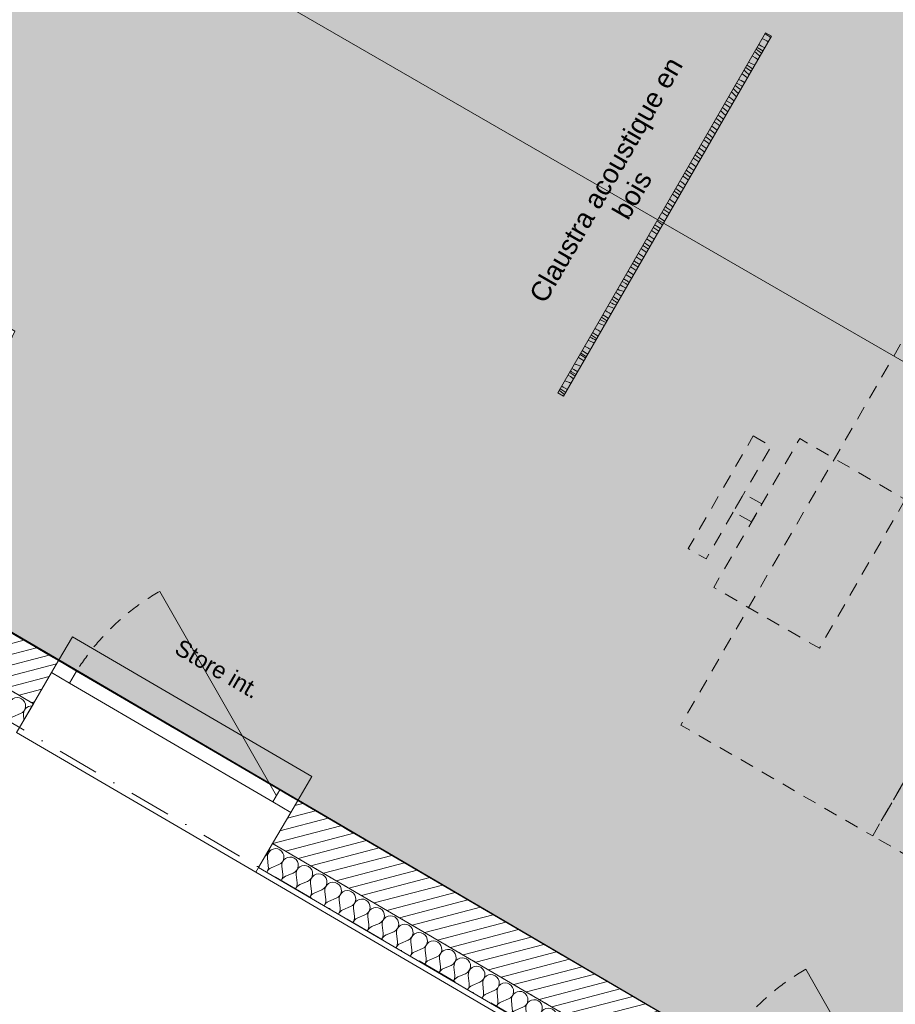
# Model space of a CAD drawing. Header units: millimetres. Extents: x -95266 to 45774, y -33242 to 22435.
# Tile 20 of 88: x -81989 to -78829, y -1042 to 2512. Entities that reach past the tile are written whole.
import ezdxf
from ezdxf.enums import TextEntityAlignment as Align

# ---------------------------------------------------------------- set-up
doc = ezdxf.new("R2010")
doc.units = ezdxf.units.MM
doc.header["$MEASUREMENT"] = 0
for name, pattern in [('! FIN Pointille', [87.5, 50, -37.5]), ('! STR Pointille', [87.5, 50, -37.5]), ('! URB Limite propriété', [300, 150, -75, 0, -75]), ('Tirets petits', [125, 75, -50])]:
    doc.linetypes.add(name, pattern=pattern)
for name, color, linetype in [('01-STR_Dalles.ARCHI', 7, 'Continuous'), ('01-STR_Murs extérieurs.ARCHI', 7, 'Continuous'), ('03-SURFACE _ Utile.ARCHI', 7, 'Continuous'), ('04-SOE_Faux Plafond.ARCHI', 7, 'Continuous'), ('04-SOE_Revetement de sol.ARCHI', 7, 'Continuous'), ('05-INF _ ANNOTATIONS.ARCHI', 7, 'Continuous'), ('05-INF _ COTATIONS.ARCHI', 7, 'Continuous'), ('06-REP _ EQUIP MOBI _ hors marché.ARCHI', 7, 'Continuous'), ('06-REP _ EQUIP MOBI _ marché.ARCHI', 7, 'Continuous'), ('Fenêtres Archicad', 7, 'Continuous'), ('Marques de fenêtre Archicad', 7, 'Continuous'), ('Marques de Zone Archicad', 7, 'Continuous'), ('Nouveau_07-VRD_Terrain EDL_Parcelle.ARCHI', 7, 'Continuous')]:
    doc.layers.add(name, color=color, linetype=linetype)
doc.styles.add('STYLE_GENERE_1', font='arial.ttf')
doc.styles.add('STYLE_GENERE_2', font='arial.ttf')
doc.dimstyles.new('STYLE_GENERE__1', dxfattribs={"dimtxt": 75, "dimasz": 57, "dimexe": 0.18, "dimexo": 50, "dimgap": 0, "dimtad": 1, "dimlfac": 0.001, "dimzin": 0, "dimdsep": 46, "dimtxsty": 'STYLE_GENERE_1', "dimblk": 'ARROWHEAD_2', "dimblk1": 'ARROWHEAD_2', "dimblk2": 'ARROWHEAD_2', "dimcen": 0.09, "dimclrd": 256, "dimclre": 256, "dimclrt": 256, "dimazin": 0, "dimtfac": 1, "dimtdec": 4, "dimtmove": 0, "dimatfit": 3, "dimfxl": 0, "dimtolj": 1, "dimtzin": 0, "dimarcsym": 0})
pattern_1 = [(14.680505, (0, 0), (-9.50358, 36.275776), [])]

# ---------------------------------------------------------------- blocks, each defined once
blk = doc.blocks.new('Dalle_1_2', base_point=(-76490.4, 21808.4))
at = {"layer": '01-STR_Dalles.ARCHI', "color": 7, "linetype": 'Continuous', "lineweight": 5, "flags": 128}
blk.add_lwpolyline([(-76490.4, 21808.4), (-87291.7, 4437.9), (-82006.1, 1387.3), (-82425.9, 539.4), (-77581.8, -2296.9), (-72433.7, 6489), (-56478, -2855), (-54056.4, -4268.9), (-54717.7, -5397.6), (-55839.4, -4740.4), (-56513, -5890.1), (-48741.5, -10399.6), (-47429.1, -8161.6), (-44547, -9851.7), (-45759.6, -11920.3), (-44179.8, -12831.6), (-42533.9, -10035.9), (-41442, -10665.3), (-36023.4, -1555.2)], close=True, dxfattribs=at)
blk = doc.blocks.new('PFT Employeurs 1__15_2', base_point=(-84795, 5852.1))
at = {"layer": '03-SURFACE _ Utile.ARCHI', "linetype": 'Continuous', "lineweight": 0, "true_color": 0xffdad2}
h = blk.add_hatch(color=254, dxfattribs=at)
h.paths.add_polyline_path([(-83637.3, 10314.9), (-87291.7, 4437.9), (-82006.1, 1387.3), (-82427.2, 536.8), (-77858.1, -2135.3), (-77695.5, -1857.3), (-77419.1, -2019.2), (-74500.9, 2961), (-81255.1, 6860.5), (-80344.8, 8414)])
h.paths.add_polyline_path([(-80584.2, 4575.4), (-80382, 4920.5), (-80036.9, 4718.3), (-80239.1, 4373.2)], flags=0)
at = {"layer": 'Marques de Zone Archicad', "color": 7, "lineweight": 5}
for tag, height, style, p in [('ROOM_NAME', 125, 'STYLE_GENERE_2', (-84884.3, 6668.9)), ('measuredAreaCode', 100, 'STYLE_GENERE_1', (-85198.6, 6130.3)), ('DUMMY_862', 100, 'STYLE_GENERE_1', (-85296.8, 5960.2)), ('DUMMY_861', 125, 'STYLE_GENERE_2', (-83589, 5949.7)), ('DUMMY_863', 100, 'STYLE_GENERE_1', (-85026.1, 5803.9)), ('DUMMY_864', 100, 'STYLE_GENERE_1', (-85395, 5790.1)), ('titleZoneLevel', 100, 'STYLE_GENERE_1', (-85493.2, 5620)), ('DUMMY_865', 100, 'STYLE_GENERE_1', (-85058.4, 5595.7))]:
    blk.add_attdef(tag, text='', height=height, rotation=329.9997, dxfattribs=dict(at, style=style)).set_placement(p, align=Align.TOP_LEFT)
blk = doc.blocks.new('Dalle_8_2', base_point=(-87291.7, 4437.9))
at = {"layer": '04-SOE_Faux Plafond.ARCHI', "color": 252, "linetype": 'Tirets petits', "lineweight": 5, "flags": 128}
blk.add_lwpolyline([(-87291.7, 4437.9), (-76490.4, 21808.4), (-36023.4, -1555.2), (-39411.7, -7251.8), (-41500.3, -6028), (-43890.9, -4627.3), (-44756.4, -6104.4), (-53251, -1126.9), (-52156.1, 745.7), (-53422.7, 1487.9), (-53460.6, 1423.2), (-53841, 1646.1), (-57988.5, 4076.8), (-57988.2, 4077.3), (-63007.5, 7016.8), (-62958, 7101.4), (-66320.9, 9071.9), (-66373.3, 8982.4), (-70933.1, 11661), (-70035.8, 13192.4), (-72449.2, 14601.8), (-72270.4, 14906.9), (-74211.7, 16044.4), (-75399.8, 14016.8), (-76572.4, 14703.9), (-78078.4, 12133.6), (-80174.3, 8556.8), (-78961.8, 7856.7), (-78041.3, 9427.6), (-72585.2, 6230.6), (-77581.8, -2296.9), (-82427.2, 536.8), (-82006.1, 1387.3)], close=True, dxfattribs=at)
blk = doc.blocks.new('Dalle_16_2', base_point=(-87291.7, 4437.9))
at = {"layer": '04-SOE_Revetement de sol.ARCHI', "color": 7, "linetype": 'Continuous', "lineweight": 5, "flags": 128}
blk.add_lwpolyline([(-58015.2, 4179.4), (-62969.6, 7081.5), (-62958, 7101.4), (-66256.1, 9034.1), (-65662.9, 10050.6), (-65381.5, 9888.2), (-65037.8, 10483.5), (-65973.6, 11023.8), (-66280, 10493.3), (-67417.2, 11150.1), (-68055.6, 10061.9), (-70895.2, 11725.7), (-70035.8, 13192.4), (-72449.2, 14601.8), (-72270.4, 14906.9), (-74211.8, 16044.1), (-75361.8, 14081.5), (-76600.8, 14807.5), (-81255.1, 6860.5), (-74500.5, 2960.8), (-77419.1, -2019.2), (-77695.7, -1857.5), (-77858.4, -2135.2), (-82427.2, 536.8)], dxfattribs=at)
blk = doc.blocks.new('*X341')
at = {"layer": '01-STR_Murs extérieurs.ARCHI', "color": 7, "linetype": 'Continuous', "lineweight": 5}
for p, q in [((-82697.4, 395.5), (-82697.5, 396.6)), ((-82687, 389.4), (-82659.4, 401.1)), ((-82645.6, 365.2), (-82649, 395)), ((-82635.2, 359.1), (-82607.6, 370.8)), ((-82593.8, 334.9), (-82597.2, 364.7)), ((-82583.4, 328.9), (-82555.8, 340.5)), ((-82542, 304.6), (-82545.4, 334.4)), ((-82531.6, 298.6), (-82504, 310.2)), ((-82490.2, 274.3), (-82493.6, 304.1)), ((-82479.8, 268.3), (-82452.2, 279.9)), ((-82438.4, 244.1), (-82441.8, 273.9)), ((-82428, 238), (-82400.4, 249.6)), ((-82386.6, 213.8), (-82390, 243.6)), ((-82376.3, 207.7), (-82348.6, 219.3)), ((-82334.8, 183.5), (-82338.2, 213.3)), ((-82324.5, 177.4), (-82296.8, 189)), ((-82283, 153.2), (-82286.4, 183)), ((-82272.7, 147.1), (-82245, 158.8)), ((-82231.2, 122.9), (-82234.7, 152.7)), ((-82220.9, 116.8), (-82193.2, 128.5)), ((-82179.4, 92.6), (-82182.9, 122.4)), ((-82169.1, 86.5), (-82141.4, 98.2)), ((-82127.6, 62.3), (-82131.1, 92.1)), ((-82117.3, 56.3), (-82089.6, 67.9)), ((-82075.9, 32), (-82079.3, 61.8)), ((-82065.5, 26), (-82037.8, 37.6)), ((-82024.1, 1.7), (-82027.5, 31.5)), ((-82013.7, -4.3), (-81986, 7.3)), ((-81973.8, -15.5), (-81975.7, 1.3))]:
    blk.add_line(p, q, dxfattribs=at)
for centre, start, end in [((-82671, 428.7), 59.6805, 82.0916), ((-82671, 428.7), 292.8106, 59.6805), ((-82619.2, 398.4), 59.6805, 186.5504), ((-82611.8, 470.6), 231.3505, 248.0105), ((-82727.2, 392.1), 322.6278, 6.5504), ((-82619.2, 398.4), 292.8106, 59.6805), ((-82567.4, 368.1), 59.6805, 186.5504), ((-82560, 440.3), 231.3505, 248.0105), ((-82567.4, 368.1), 292.8106, 59.6805), ((-82675.4, 361.8), 112.8106, 156.7332), ((-82675.4, 361.8), 322.6278, 6.5504), ((-82623.6, 331.5), 112.8106, 156.7332), ((-82515.6, 337.9), 59.6805, 186.5504), ((-82508.2, 410), 231.3505, 248.0105), ((-82515.6, 337.9), 292.8106, 59.6805), ((-82456.4, 379.7), 231.3505, 248.0105), ((-82623.6, 331.5), 322.6278, 6.5504), ((-82571.8, 301.2), 112.8106, 156.7332), ((-82463.8, 307.6), 59.6805, 186.5504), ((-82463.8, 307.6), 292.8106, 59.6805), ((-82404.6, 349.4), 231.3505, 248.0105), ((-82571.8, 301.2), 322.6278, 6.5504), ((-82520, 270.9), 112.8106, 156.7332), ((-82412, 277.3), 59.6805, 186.5504), ((-82412, 277.3), 292.8106, 59.6805), ((-82352.8, 319.1), 231.3505, 248.0105), ((-82520, 270.9), 322.6278, 6.5504), ((-82468.2, 240.6), 112.8106, 156.7332), ((-82360.2, 247), 59.6805, 186.5504), ((-82360.2, 247), 292.8106, 59.6805), ((-82301, 288.8), 231.3505, 248.0105), ((-82468.2, 240.6), 322.6278, 6.5504), ((-82416.4, 210.3), 112.8106, 156.7332), ((-82416.4, 210.3), 322.6278, 6.5504), ((-82308.4, 216.7), 59.6805, 186.5504), ((-82308.4, 216.7), 292.8106, 59.6805), ((-82256.6, 186.4), 59.6805, 186.5504), ((-82249.2, 258.5), 231.3505, 248.0105), ((-82364.6, 180), 112.8106, 156.7332), ((-82364.6, 180), 322.6278, 6.5504), ((-82256.6, 186.4), 292.8106, 59.6805), ((-82204.9, 156.1), 59.6805, 186.5504), ((-82197.4, 228.2), 231.3505, 248.0105), ((-82204.9, 156.1), 292.8106, 59.6805), ((-82312.8, 149.8), 112.8106, 156.7332), ((-82312.8, 149.8), 322.6278, 6.5504), ((-82261, 119.5), 112.8106, 156.7332), ((-82153.1, 125.8), 59.6805, 186.5504), ((-82145.6, 197.9), 231.3505, 248.0105), ((-82153.1, 125.8), 292.8106, 59.6805), ((-82093.8, 167.7), 231.3506, 248.0105), ((-82261, 119.5), 322.6278, 6.5504), ((-82209.2, 89.2), 112.8106, 156.7332), ((-82101.3, 95.5), 59.6805, 186.5504), ((-82101.3, 95.5), 292.8106, 59.6805), ((-82042.1, 137.4), 231.3506, 248.0104), ((-82209.2, 89.2), 322.6278, 6.5504), ((-82157.5, 58.9), 112.8106, 156.7332), ((-82049.5, 65.3), 59.6805, 186.5504), ((-82049.5, 65.3), 292.8106, 59.6805), ((-81990.3, 107.1), 231.3506, 248.0104), ((-82157.5, 58.9), 322.6278, 6.5504), ((-82105.7, 28.6), 112.8106, 156.7332), ((-81997.7, 35), 59.6805, 186.5504), ((-81997.7, 35), 292.8106, 59.6805), ((-81938.5, 76.8), 231.3506, 248.0104), ((-82105.7, 28.6), 322.6278, 6.5504), ((-82053.9, -1.7), 112.8106, 156.7332), ((-82053.9, -1.7), 322.6278, 6.5504), ((-81945.9, 4.7), 87.2495, 186.5504), ((-82002.1, -32), 112.8106, 156.7332)]:
    blk.add_arc(centre, 30, start, end, dxfattribs=at)
blk = doc.blocks.new('*X342')
at = {"layer": '01-STR_Murs extérieurs.ARCHI', "color": 7, "linetype": 'Continuous', "lineweight": 5}
for p, q in [((-81091.8, -543.5), (-81095.2, -513.7)), ((-81081.4, -549.5), (-81053.8, -537.9)), ((-81040, -573.8), (-81043.4, -544)), ((-81029.6, -579.8), (-81002, -568.2)), ((-80988.2, -604), (-80991.6, -574.2)), ((-80977.8, -610.1), (-80950.2, -598.5)), ((-80936.4, -634.3), (-80939.8, -604.5)), ((-80926, -640.4), (-80898.4, -628.8)), ((-80884.6, -664.6), (-80888, -634.8)), ((-80874.2, -670.7), (-80846.6, -659.1)), ((-80832.8, -694.9), (-80836.2, -665.1)), ((-80822.5, -701), (-80794.8, -689.3)), ((-80781, -725.2), (-80784.4, -695.4)), ((-80770.7, -731.3), (-80743, -719.6)), ((-80729.2, -755.5), (-80732.6, -725.7)), ((-80718.9, -761.6), (-80691.2, -749.9)), ((-80677.4, -785.8), (-80680.9, -756)), ((-80667.1, -791.8), (-80639.4, -780.2)), ((-80625.6, -816.1), (-80629.1, -786.3)), ((-80615.3, -822.1), (-80587.6, -810.5)), ((-80573.8, -846.4), (-80577.3, -816.6)), ((-80563.5, -852.4), (-80535.8, -840.8)), ((-80522.1, -876.7), (-80525.5, -846.8)), ((-80511.7, -882.7), (-80484, -871.1)), ((-80470.3, -906.9), (-80473.7, -877.1)), ((-80459.9, -913), (-80432.2, -901.4)), ((-80418.5, -937.2), (-80421.9, -907.4)), ((-80408.1, -943.3), (-80380.5, -931.7)), ((-80366.7, -967.5), (-80370.1, -937.7)), ((-80356.3, -973.6), (-80328.7, -961.9)), ((-80314.9, -997.8), (-80318.3, -968)), ((-80304.5, -1003.9), (-80276.9, -992.2)), ((-80263.1, -1028.1), (-80266.5, -998.3)), ((-80252.7, -1034.2), (-80225.1, -1022.5)), ((-80211.3, -1058.4), (-80214.7, -1028.6)), ((-80200.9, -1064.4), (-80173.3, -1052.8)), ((-80159.5, -1088.7), (-80162.9, -1058.9)), ((-80149.1, -1094.7), (-80121.5, -1083.1)), ((-80107.7, -1119), (-80111.1, -1089.2)), ((-80097.3, -1125), (-80069.7, -1113.4)), ((-80055.9, -1149.3), (-80059.3, -1119.5)), ((-80045.6, -1155.3), (-80017.9, -1143.7)), ((-80004.1, -1179.5), (-80007.5, -1149.7)), ((-79993.8, -1185.6), (-79966.1, -1174)), ((-79952.3, -1209.8), (-79955.7, -1180)), ((-79942, -1215.9), (-79914.3, -1204.3)), ((-79900.5, -1240.1), (-79904, -1210.3)), ((-79890.2, -1246.2), (-79862.5, -1234.6)), ((-79848.7, -1270.4), (-79852.2, -1240.6)), ((-79838.4, -1276.5), (-79810.7, -1264.8)), ((-79796.9, -1300.7), (-79800.4, -1270.9)), ((-79786.6, -1306.8), (-79758.9, -1295.1)), ((-79745.1, -1331), (-79748.6, -1301.2)), ((-79734.8, -1337.1), (-79707.1, -1325.4)), ((-79693.4, -1361.3), (-79696.8, -1331.5)), ((-79683, -1367.3), (-79655.3, -1355.7)), ((-79642.8, -1380.9), (-79645, -1361.8))]:
    blk.add_line(p, q, dxfattribs=at)
for centre, start, end in [((-81058, -438.1), 232.2407, 248.0107), ((-81117.2, -480), 300.1991, 359.1619), ((-81065.4, -510.2), 59.6805, 186.5504), ((-81065.4, -510.2), 292.8106, 59.6805), ((-81006.2, -468.4), 231.3503, 248.0107), ((-81013.6, -540.5), 59.6805, 186.5504), ((-81013.6, -540.5), 292.8106, 59.6805), ((-80954.4, -498.7), 231.3503, 248.0107), ((-81121.6, -546.9), 322.6277, 6.5504), ((-81069.8, -577.2), 112.8106, 156.7333), ((-80961.8, -570.8), 59.6805, 186.5504), ((-80961.8, -570.8), 292.8106, 59.6805), ((-80902.6, -529), 231.3504, 248.0106), ((-81069.8, -577.2), 322.6277, 6.5504), ((-81018, -607.5), 112.8106, 156.7333), ((-81018, -607.5), 322.6277, 6.5504), ((-80910, -601.1), 59.6805, 186.5504), ((-80910, -601.1), 292.8106, 59.6805), ((-80858.2, -631.4), 59.6805, 186.5504), ((-80850.8, -559.3), 231.3504, 248.0106), ((-80966.2, -637.8), 112.8106, 156.7333), ((-80966.2, -637.8), 322.6277, 6.5504), ((-80858.2, -631.4), 292.8106, 59.6805), ((-80806.4, -661.7), 59.6805, 186.5504), ((-80799, -589.6), 231.3504, 248.0106), ((-80806.4, -661.7), 292.8106, 59.6805), ((-80914.4, -668.1), 112.8106, 156.7333), ((-80914.4, -668.1), 322.6277, 6.5504), ((-80862.6, -698.3), 112.8106, 156.7333), ((-80754.6, -692), 59.6805, 186.5504), ((-80747.2, -619.9), 231.3504, 248.0106), ((-80754.6, -692), 292.8106, 59.6805), ((-80695.4, -650.2), 231.3504, 248.0106), ((-80862.6, -698.3), 322.6277, 6.5504), ((-80810.8, -728.6), 112.8106, 156.7333), ((-80702.8, -722.3), 59.6805, 186.5504), ((-80702.8, -722.3), 292.8106, 59.6805), ((-80643.6, -680.4), 231.3504, 248.0106), ((-80810.8, -728.6), 322.6277, 6.5504), ((-80759, -758.9), 112.8106, 156.7333), ((-80651, -752.6), 59.6805, 186.5504), ((-80651, -752.6), 292.8106, 59.6805), ((-80591.8, -710.7), 231.3504, 248.0106), ((-80759, -758.9), 322.6277, 6.5504), ((-80707.2, -789.2), 112.8106, 156.7333), ((-80599.3, -782.8), 59.6805, 186.5504), ((-80599.3, -782.8), 292.8106, 59.6805), ((-80540, -741), 231.3505, 248.0105), ((-80707.2, -789.2), 322.6277, 6.5504), ((-80655.4, -819.5), 112.8106, 156.7333), ((-80655.4, -819.5), 322.6277, 6.5504), ((-80547.5, -813.1), 59.6805, 186.5504), ((-80547.5, -813.1), 292.8106, 59.6805), ((-80495.7, -843.4), 59.6805, 186.5504), ((-80488.2, -771.3), 231.3505, 248.0105), ((-80603.6, -849.8), 112.8106, 156.7333), ((-80603.6, -849.8), 322.6277, 6.5504), ((-80551.9, -880.1), 112.8106, 156.7333), ((-80495.7, -843.4), 292.8106, 59.6805), ((-80443.9, -873.7), 59.6805, 186.5504), ((-80436.5, -801.6), 231.3505, 248.0105), ((-80443.9, -873.7), 292.8106, 59.6805), ((-80551.9, -880.1), 322.6277, 6.5504), ((-80500.1, -910.4), 112.8106, 156.7333), ((-80392.1, -904), 59.6805, 186.5504), ((-80384.7, -831.9), 231.3505, 248.0105), ((-80392.1, -904), 292.8106, 59.6805), ((-80332.9, -862.2), 231.3505, 248.0105), ((-80500.1, -910.4), 322.6277, 6.5504), ((-80448.3, -940.7), 112.8106, 156.7333), ((-80340.3, -934.3), 59.6805, 186.5504), ((-80340.3, -934.3), 292.8106, 59.6805), ((-80281.1, -892.5), 231.3505, 248.0105), ((-80448.3, -940.7), 322.6277, 6.5504), ((-80396.5, -970.9), 112.8106, 156.7333), ((-80288.5, -964.6), 59.6805, 186.5504), ((-80288.5, -964.6), 292.8106, 59.6805), ((-80229.3, -922.8), 231.3505, 248.0105), ((-80396.5, -970.9), 322.6277, 6.5504), ((-80344.7, -1001.2), 112.8106, 156.7333), ((-80236.7, -994.9), 59.6805, 186.5504), ((-80236.7, -994.9), 292.8106, 59.6805), ((-80177.5, -953), 231.3506, 248.0104), ((-80344.7, -1001.2), 322.6277, 6.5504), ((-80292.9, -1031.5), 112.8106, 156.7333), ((-80292.9, -1031.5), 322.6277, 6.5504), ((-80184.9, -1025.2), 59.6805, 186.5504), ((-80184.9, -1025.2), 292.8106, 59.6805), ((-80133.1, -1055.5), 59.6805, 186.5504), ((-80125.7, -983.3), 231.3506, 248.0104), ((-80133.1, -1055.5), 292.8106, 59.6805), ((-80241.1, -1061.8), 112.8106, 156.7333), ((-80241.1, -1061.8), 322.6277, 6.5504), ((-80189.3, -1092.1), 112.8106, 156.7333), ((-80081.3, -1085.7), 59.6805, 186.5504), ((-80073.9, -1013.6), 231.3506, 248.0104), ((-80081.3, -1085.7), 292.8106, 59.6805), ((-80189.3, -1092.1), 322.6277, 6.5504), ((-80137.5, -1122.4), 112.8106, 156.7333), ((-80029.5, -1116), 59.6805, 186.5504), ((-80022.1, -1043.9), 231.3506, 248.0104), ((-80029.5, -1116), 292.8106, 59.6805), ((-79970.3, -1074.2), 231.3506, 248.0104), ((-80137.5, -1122.4), 322.6277, 6.5504), ((-80085.7, -1152.7), 112.8106, 156.7333), ((-79977.7, -1146.3), 59.6805, 186.5504), ((-79977.7, -1146.3), 292.8106, 59.6805), ((-79918.5, -1104.5), 231.3506, 248.0104), ((-80085.7, -1152.7), 322.6277, 6.5504), ((-80033.9, -1183), 112.8106, 156.7333), ((-79925.9, -1176.6), 59.6805, 186.5504), ((-79925.9, -1176.6), 292.8106, 59.6805), ((-79866.7, -1134.8), 231.3506, 248.0104), ((-80033.9, -1183), 322.6277, 6.5504), ((-79982.1, -1213.3), 112.8106, 156.7333), ((-79874.1, -1206.9), 59.6805, 186.5504), ((-79874.1, -1206.9), 292.8106, 59.6805), ((-79822.4, -1237.2), 59.6805, 186.5504), ((-79814.9, -1165.1), 231.3507, 248.0103), ((-79982.1, -1213.3), 322.6277, 6.5504), ((-79930.3, -1243.5), 112.8106, 156.7333), ((-79930.3, -1243.5), 322.6277, 6.5504), ((-79822.4, -1237.2), 292.8106, 59.6805), ((-79770.6, -1267.5), 59.6805, 186.5504), ((-79763.1, -1195.4), 231.3507, 248.0103), ((-79770.6, -1267.5), 292.8106, 59.6805), ((-79878.5, -1273.8), 112.8106, 156.7333), ((-79878.5, -1273.8), 322.6277, 6.5504), ((-79826.7, -1304.1), 112.8106, 156.7333), ((-79718.8, -1297.8), 59.6805, 186.5504), ((-79711.3, -1225.6), 231.3507, 248.0103), ((-79718.8, -1297.8), 292.8106, 59.6805), ((-79826.7, -1304.1), 322.6277, 6.5504), ((-79775, -1334.4), 112.8106, 156.7333), ((-79667, -1328.1), 59.6805, 186.5504), ((-79659.6, -1255.9), 231.3507, 248.0103), ((-79667, -1328.1), 292.8106, 59.6805), ((-79607.8, -1286.2), 231.3507, 248.0103), ((-79775, -1334.4), 322.6277, 6.5504), ((-79723.2, -1364.7), 112.8106, 156.7333), ((-79615.2, -1358.3), 84.1819, 186.5504), ((-79723.2, -1364.7), 322.6277, 6.5504), ((-79671.4, -1395), 112.8106, 156.7333)]:
    blk.add_arc(centre, 30, start, end, dxfattribs=at)
blk = doc.blocks.new('Fenêtre 27')
at = {"layer": 'Fenêtres Archicad', "color": 8, "linetype": 'Continuous', "lineweight": 5}
blk.add_line((425, -25), (-311.1, 400), dxfattribs=at)
at = {"layer": 'Fenêtres Archicad', "color": 7, "linetype": 'Continuous', "lineweight": 5}
for p, q in [((-500, 0), (500, 0)), ((-500, 0), (-425, 0)), ((-500, 0), (-500, -50)), ((-500, 0), (-500, -50)), ((-425, 0), (-425, -50)), ((-425, 0), (425, 0)), ((425, -50), (425, 0)), ((425, 0), (500, 0)), ((500, 0), (500, -50)), ((500, 0), (500, -50)), ((-425, -50), (-500, -50)), ((-500, -50), (-500, -180)), ((425, -50), (-425, -50)), ((500, -50), (425, -50)), ((500, -50), (500, -180)), ((-500, -180), (-500, -280)), ((500, -180), (500, -280)), ((-500, -280), (-500, -300)), ((500, -280), (500, -300)), ((-500, -300), (500, -300))]:
    blk.add_line(p, q, dxfattribs=at)
at = {"layer": 'Fenêtres Archicad', "color": 8, "linetype": '! FIN Pointille', "lineweight": 5}
blk.add_arc((425, -25), 850, 150, 180, dxfattribs=at)
blk = doc.blocks.new('Marque fenêtre 27')
at = {"layer": 'Marques de fenêtre Archicad', "color": 7, "lineweight": 5, "style": 'STYLE_GENERE_1'}
for tag, p in [('strCust1Value', (-164.7, -419.4)), ('DUMMY_233', (-164.7, -405.7))]:
    blk.add_attdef(tag, text='', height=60, dxfattribs=at).set_placement(p, align=Align.TOP_LEFT)
blk = doc.blocks.new('Mur_81_2', base_point=(-77581.8, -2296.9))
at = {"layer": '01-STR_Murs extérieurs.ARCHI', "linetype": 'Continuous', "lineweight": 0, "true_color": 0x000000}
h = blk.add_hatch(dxfattribs=at)
h.set_pattern_fill('Hachure_simple_0002', color=18, style=0, pattern_type=2)
h.set_pattern_definition(pattern_1)
h.paths.add_polyline_path([(-82507.3, 375.1), (-81939.5, 43), (-81848.7, 198.4), (-82427.2, 536.8)])
h = blk.add_hatch(dxfattribs=at)
h.set_pattern_fill('Hachure_simple_0002', color=18, style=0, pattern_type=2)
h.set_pattern_definition(pattern_1)
h.paths.add_polyline_path([(-80985.4, -306.4), (-81076.3, -461.8), (-79607.6, -1320.7), (-79516.7, -1165.3)])
at = {"layer": '01-STR_Murs extérieurs.ARCHI', "color": 7, "linetype": 'Continuous', "lineweight": 5}
for p, q in [((-82507.3, 375.1), (-81939.5, 43)), ((-81848.7, 198.4), (-81873.9, 155.3)), ((-81873.9, 155.3), (-81939.5, 43)), ((-81939.5, 43), (-81990, -43.3)), ((-80985.4, -306.4), (-81010.7, -349.6)), ((-81010.7, -349.6), (-81076.3, -461.8)), ((-81076.3, -461.8), (-81126.8, -548.1)), ((-81076.3, -461.8), (-79607.6, -1320.7)), ((-81126.8, -548.1), (-81136.9, -565.4)), ((-81126.8, -548.1), (-79658.1, -1407))]:
    blk.add_line(p, q, dxfattribs=at)
at = {"layer": '01-STR_Murs extérieurs.ARCHI', "color": 7, "linetype": 'Continuous', "lineweight": 5, "flags": 128}
for points in [[(-81848.7, 198.4), (-82427.2, 536.8)], [(-79516.7, -1165.3), (-80985.4, -306.4)], [(-81136.9, -565.4), (-79668.2, -1424.3)]]:
    blk.add_lwpolyline(points, dxfattribs=at)
at = {"layer": '01-STR_Murs extérieurs.ARCHI', "color": 7, "lineweight": 5}
for name in ['*X341', '*X342']:
    blk.add_blockref(name, (0, 0), dxfattribs=at)
at = {"layer": 'Fenêtres Archicad', "color": 7, "linetype": 'Continuous', "lineweight": 5, "zscale": 1000, "rotation": 329.6805047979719}
for p in [(-81417.1, -54), (-79085.1, -1417.7)]:
    blk.add_blockref('Fenêtre 27', p, dxfattribs=at)
at = {"layer": 'Marques de fenêtre Archicad', "color": 8, "lineweight": 5}
ref = blk.add_blockref('Marque fenêtre 27', (-81568.5, -313), dxfattribs=dict(at, rotation=149.6805047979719))
ref.add_attrib('strCust1Value', 'Store int.', dxfattribs={"color": 7, "lineweight": 5, "height": 60, "rotation": 329.6805, "style": 'STYLE_GENERE_1'}).set_placement((-81404.9, 279.3), align=Align.TOP_LEFT)
blk = doc.blocks.new('*X473')
at = {"layer": '06-REP _ EQUIP MOBI _ marché.ARCHI', "color": 7, "linetype": 'Continuous', "lineweight": 5}
for p, q in [((-79298.8, 2460.8), (-79289.3, 2454.2)), ((-79285.8, 2451.7), (-79289.3, 2454.2)), ((-79311.6, 2415.9), (-79321.4, 2421.6)), ((-79304.8, 2441.1), (-79309.1, 2442.9)), ((-79292.5, 2434.9), (-79304.8, 2441.1)), ((-79287.7, 2432.1), (-79292.5, 2434.9)), ((-79282.4, 2449.1), (-79285.8, 2451.7)), ((-79279.3, 2446.6), (-79282.4, 2449.1)), ((-79336.3, 2395.2), (-79336.6, 2395.4)), ((-79332.9, 2392.5), (-79336.3, 2395.2)), ((-79329.6, 2389.8), (-79332.9, 2392.5)), ((-79325.8, 2400.8), (-79331.2, 2404.7)), ((-79326.2, 2387.1), (-79329.6, 2389.8)), ((-79313.9, 2402.8), (-79327.4, 2411.3)), ((-79323, 2384.3), (-79326.2, 2387.1)), ((-79315.2, 2393.1), (-79325.8, 2400.8)), ((-79319.7, 2381.5), (-79323, 2384.3)), ((-79317.8, 2379.8), (-79319.7, 2381.5)), ((-79311.7, 2390.5), (-79315.2, 2393.1)), ((-79307, 2398.6), (-79313.9, 2402.8)), ((-79300.6, 2409.7), (-79311.6, 2415.9)), ((-79349.2, 2337.5), (-79364.5, 2347)), ((-79349.9, 2353.2), (-79358.2, 2357.9)), ((-79343.6, 2351.1), (-79349.9, 2353.2)), ((-79334.4, 2374), (-79345.2, 2380.4)), ((-79337.4, 2348.6), (-79343.6, 2351.1)), ((-79336.2, 2348.1), (-79337.4, 2348.6)), ((-79324.9, 2367.6), (-79334.4, 2374)), ((-79376.8, 2312.4), (-79382.3, 2316.1)), ((-79365.8, 2303.9), (-79376.8, 2312.4)), ((-79373.6, 2327.6), (-79375, 2328.9)), ((-79370.4, 2324.8), (-79373.6, 2327.6)), ((-79356.6, 2312.7), (-79370.4, 2324.8)), ((-79358.5, 2331.6), (-79369, 2339.2)), ((-79349.5, 2325.1), (-79358.5, 2331.6)), ((-79344.1, 2334.4), (-79349.2, 2337.5)), ((-79384.4, 2272.3), (-79401.6, 2282.7)), ((-79391.2, 2294.7), (-79394.1, 2295.8)), ((-79385.2, 2291.9), (-79391.2, 2294.7)), ((-79379.3, 2288.7), (-79385.2, 2291.9)), ((-79373.5, 2285.2), (-79379.3, 2288.7)), ((-79372.8, 2284.7), (-79373.5, 2285.2)), ((-79363.1, 2301.4), (-79365.8, 2303.9)), ((-79419.7, 2250), (-79420.3, 2250.4)), ((-79409.4, 2240.8), (-79419.7, 2250)), ((-79401.9, 2251.1), (-79413.8, 2261.7)), ((-79402.3, 2233.6), (-79409.4, 2240.8)), ((-79401.8, 2270.1), (-79406.8, 2273.7)), ((-79395.3, 2245.6), (-79401.9, 2251.1)), ((-79391.2, 2262.5), (-79401.8, 2270.1)), ((-79387.2, 2259.6), (-79391.2, 2262.5)), ((-79381.1, 2270.3), (-79384.4, 2272.3)), ((-79434.5, 2201), (-79444.6, 2208.3)), ((-79438.3, 2218.4), (-79438.6, 2218.6)), ((-79419.5, 2207.3), (-79438.3, 2218.4)), ((-79427.4, 2231.3), (-79430.3, 2233.1)), ((-79421.9, 2227.5), (-79427.4, 2231.3)), ((-79416.6, 2223.3), (-79421.9, 2227.5)), ((-79418.1, 2206.2), (-79419.5, 2207.3)), ((-79411.6, 2218.9), (-79416.6, 2223.3)), ((-79411, 2218.4), (-79411.6, 2218.9)), ((-79453.5, 2177), (-79459.3, 2182.9)), ((-79446.6, 2171.1), (-79453.5, 2177)), ((-79433.9, 2178.9), (-79452.5, 2194.6)), ((-79441.1, 2166.4), (-79446.6, 2171.1)), ((-79425, 2194.2), (-79434.5, 2201)), ((-79468.3, 2132.8), (-79482.4, 2142.9)), ((-79473.4, 2153.4), (-79475.6, 2154.7)), ((-79456.1, 2140.3), (-79473.4, 2153.4)), ((-79462.8, 2128.8), (-79468.3, 2132.8)), ((-79465.5, 2165), (-79468.2, 2167.4)), ((-79449.5, 2152), (-79465.5, 2165)), ((-79449.4, 2151.9), (-79449.5, 2152)), ((-79503.4, 2098.1), (-79506.7, 2100.8)), ((-79487.7, 2085.6), (-79503.4, 2098.1)), ((-79493.6, 2111.3), (-79498.3, 2115.3)), ((-79486.7, 2105.5), (-79493.6, 2111.3)), ((-79486.8, 2124.1), (-79491.1, 2127.8)), ((-79472.2, 2112.5), (-79486.8, 2124.1)), ((-79479.7, 2099.7), (-79486.7, 2105.5)), ((-79479.6, 2099.7), (-79479.7, 2099.7)), ((-79517.3, 2051.6), (-79529.5, 2061.3)), ((-79502.2, 2064.7), (-79520.1, 2077.5)), ((-79508.3, 2085.1), (-79513.5, 2089)), ((-79494.1, 2074.6), (-79508.3, 2085.1)), ((-79500.5, 2063.5), (-79502.2, 2064.7)), ((-79541.1, 2031.3), (-79545, 2034.4)), ((-79525.9, 2019.5), (-79541.1, 2031.3)), ((-79533.6, 2045.8), (-79536.8, 2048.5)), ((-79526.5, 2040.1), (-79533.6, 2045.8)), ((-79519.4, 2034.5), (-79526.5, 2040.1)), ((-79517.9, 2033.3), (-79519.4, 2034.5)), ((-79510.4, 2046.3), (-79517.3, 2051.6)), ((-79548.5, 1980.4), (-79567.7, 1995.1)), ((-79556.1, 2010.8), (-79557.9, 2012.1)), ((-79538.3, 1998.1), (-79556.1, 2010.8)), ((-79543, 2017), (-79551.4, 2023.3)), ((-79532, 2009), (-79543, 2017)), ((-79577.6, 1949.1), (-79589.3, 1957.6)), ((-79578.7, 1964.8), (-79583.2, 1968.3)), ((-79563.9, 1953.7), (-79578.7, 1964.8)), ((-79573.3, 1980.6), (-79575.2, 1982.1)), ((-79566.1, 1975), (-79573.3, 1980.6)), ((-79558.9, 1969.5), (-79566.1, 1975)), ((-79556, 1967.3), (-79558.9, 1969.5)), ((-79601.3, 1925.7), (-79605.8, 1929.1)), ((-79586.3, 1914.8), (-79601.3, 1925.7)), ((-79589.9, 1942.6), (-79595.6, 1946.7)), ((-79576, 1932.7), (-79589.9, 1942.6)), ((-79569.7, 1943.6), (-79577.6, 1949.1)), ((-79612, 1881.5), (-79627.1, 1892.2)), ((-79616, 1898.5), (-79621.2, 1902.4)), ((-79601.8, 1888.1), (-79616, 1898.5)), ((-79612.8, 1915.6), (-79613.3, 1916)), ((-79600.7, 1906.6), (-79612.8, 1915.6)), ((-79593.9, 1901.7), (-79600.7, 1906.6)), ((-79642.4, 1843.9), (-79651.3, 1850.3)), ((-79631, 1854.2), (-79643.7, 1863.5)), ((-79623.8, 1874.5), (-79633.4, 1881.3)), ((-79624.1, 1849.4), (-79631, 1854.2)), ((-79613.7, 1867.3), (-79623.8, 1874.5)), ((-79607.4, 1878.3), (-79612, 1881.5)), ((-79657.6, 1806.4), (-79671.1, 1816)), ((-79646.3, 1814), (-79664.8, 1826.8)), ((-79653.2, 1832.5), (-79659.1, 1836.8)), ((-79639.5, 1822.7), (-79653.2, 1832.5)), ((-79645, 1813.1), (-79646.3, 1814)), ((-79631.6, 1836.4), (-79642.4, 1843.9)), ((-79683.9, 1781.4), (-79689, 1784.9)), ((-79671.4, 1772.9), (-79683.9, 1781.4)), ((-79661.7, 1784.3), (-79681.5, 1798)), ((-79651.5, 1802), (-79657.6, 1806.4)), ((-79691.5, 1738.2), (-79708.9, 1750.6)), ((-79700.2, 1760.1), (-79702.5, 1761.7)), ((-79682.6, 1748.2), (-79700.2, 1760.1)), ((-79690.3, 1766.6), (-79696.9, 1771.3)), ((-79677.1, 1757.6), (-79690.3, 1766.6)), ((-79669.1, 1771.4), (-79671.4, 1772.9)), ((-79727.1, 1701), (-79734.5, 1706.1)), ((-79725.3, 1719), (-79726.6, 1719.9)), ((-79712.7, 1710.7), (-79725.3, 1719)), ((-79714.2, 1729.5), (-79719.1, 1732.9)), ((-79699.1, 1719.6), (-79714.2, 1729.5)), ((-79706.4, 1706.8), (-79712.7, 1710.7)), ((-79689.2, 1736.6), (-79691.5, 1738.2)), ((-79745.4, 1684.3), (-79746.6, 1685.2)), ((-79726.9, 1671.3), (-79745.4, 1684.3)), ((-79734.3, 1692.8), (-79740, 1696.7)), ((-79720, 1683.3), (-79734.3, 1692.8)), ((-79714.6, 1692.6), (-79727.1, 1701)), ((-79763.9, 1635.6), (-79772.1, 1641.1)), ((-79753.8, 1648.7), (-79763.9, 1655.2)), ((-79761, 1633.7), (-79763.9, 1635.6)), ((-79743.1, 1659.2), (-79756.5, 1668)), ((-79743.6, 1642.5), (-79753.8, 1648.7)), ((-79736.3, 1655), (-79743.1, 1659.2)), ((-79773.5, 1590.7), (-79793.9, 1603.4)), ((-79779.2, 1616.2), (-79784.3, 1619.9)), ((-79764.7, 1605.9), (-79779.2, 1616.2)), ((-79768.3, 1625.8), (-79777.4, 1631.8)), ((-79757.3, 1618.7), (-79768.3, 1625.8)), ((-79758.1, 1631.8), (-79761, 1633.7)), ((-79755.2, 1629.9), (-79758.1, 1631.8)), ((-79752.2, 1628), (-79755.2, 1629.9)), ((-79752, 1627.9), (-79752.2, 1628)), ((-79802.2, 1558.9), (-79814.8, 1567.1)), ((-79809, 1576.1), (-79809.5, 1576.3)), ((-79806.1, 1574.2), (-79809, 1576.1)), ((-79803.2, 1572.3), (-79806.1, 1574.2)), ((-79800.3, 1570.4), (-79803.2, 1572.3)), ((-79794.8, 1587), (-79801.1, 1590.8)), ((-79797.4, 1568.5), (-79800.3, 1570.4)), ((-79794.4, 1566.7), (-79797.4, 1568.5)), ((-79781.9, 1579.3), (-79794.8, 1587)), ((-79789.3, 1563.2), (-79794.4, 1566.7)), ((-79780.6, 1578.4), (-79781.9, 1579.3)), ((-79825.5, 1535.6), (-79831, 1539.1)), ((-79825.5, 1535.6), (-79811.4, 1531.3)), ((-79813, 1548.1), (-79822.1, 1554.5)), ((-79813, 1548.1), (-79805.9, 1545.2)), ((-79811.4, 1531.3), (-79808.4, 1530.2)), ((-79805.9, 1545.2), (-79801, 1543.1)), ((-79799.7, 1557.4), (-79802.2, 1558.9)), ((-79797.3, 1555.8), (-79799.7, 1557.4)), ((-79794.8, 1554.2), (-79797.3, 1555.8)), ((-79794.6, 1554.1), (-79794.8, 1554.2)), ((-79851.1, 1501.9), (-79852.1, 1502.5)), ((-79848.7, 1500.3), (-79851.1, 1501.9)), ((-79846.2, 1498.8), (-79848.7, 1500.3)), ((-79833.6, 1502.7), (-79846.8, 1511.7)), ((-79843.7, 1497.2), (-79846.2, 1498.8)), ((-79841.3, 1495.7), (-79843.7, 1497.2)), ((-79838.8, 1494.1), (-79841.3, 1495.7)), ((-79836.3, 1492.5), (-79838.8, 1494.1)), ((-79835.7, 1525.4), (-79838.1, 1526.8)), ((-79831.9, 1489.5), (-79836.3, 1492.5)), ((-79828.8, 1520.7), (-79835.7, 1525.4)), ((-79826.8, 1498.3), (-79833.6, 1502.7)), ((-79821.9, 1516.2), (-79828.8, 1520.7)), ((-79818, 1513.6), (-79821.9, 1516.2)), ((-79868.8, 1457.7), (-79875.4, 1462.1)), ((-79861.8, 1453.2), (-79868.8, 1457.7)), ((-79866.4, 1477.7), (-79865.3, 1477.4)), ((-79865.3, 1477.4), (-79851.5, 1472.5)), ((-79858.8, 1490.9), (-79852.8, 1488.3)), ((-79852.8, 1488.3), (-79845.8, 1485.2)), ((-79851.5, 1472.5), (-79843.6, 1469.3)), ((-79845.8, 1485.2), (-79838.8, 1481.9)), ((-79838.8, 1481.9), (-79836.8, 1481)), ((-79894.6, 1428.9), (-79892.7, 1428)), ((-79892.7, 1428), (-79885.8, 1424.7)), ((-79872.1, 1426.4), (-79889.3, 1438.1)), ((-79885.8, 1424.7), (-79879, 1421.2)), ((-79872.6, 1439), (-79884.3, 1446.7)), ((-79864.2, 1433.5), (-79872.6, 1439)), ((-79869.3, 1424.6), (-79872.1, 1426.4)), ((-79855.2, 1449.1), (-79861.8, 1453.2)), ((-79908.6, 1394.9), (-79912.7, 1397.5)), ((-79901.5, 1390.5), (-79908.6, 1394.9)), ((-79901.5, 1417), (-79891.8, 1413)), ((-79894.4, 1386.2), (-79901.5, 1390.5)), ((-79892.3, 1384.9), (-79894.4, 1386.2)), ((-79891.8, 1413), (-79879.3, 1407.3)), ((-79879, 1421.2), (-79873.1, 1418.1)), ((-79937.1, 1355.2), (-79932.3, 1353)), ((-79932.3, 1353), (-79919.2, 1346.3)), ((-79930.8, 1366.2), (-79926.1, 1363.7)), ((-79926, 1372.6), (-79926.8, 1373.1)), ((-79926.1, 1363.7), (-79919.3, 1360.1)), ((-79907.8, 1360.5), (-79926, 1372.6)), ((-79911.5, 1375.4), (-79921.7, 1382)), ((-79916.3, 1358.6), (-79919.3, 1360.1)), ((-79913.3, 1357), (-79916.3, 1358.6)), ((-79910.4, 1355.4), (-79913.3, 1357)), ((-79901.4, 1369), (-79911.5, 1375.4)), ((-79909.6, 1354.9), (-79910.4, 1355.4)), ((-79906.8, 1359.8), (-79907.8, 1360.5)), ((-79950.3, 1311.9), (-79959, 1317.4)), ((-79948.3, 1332.3), (-79949.8, 1333.2)), ((-79941.2, 1328), (-79948.3, 1332.3)), ((-79939.1, 1326.7), (-79941.2, 1328)), ((-79937, 1325.4), (-79939.1, 1326.7)), ((-79934.8, 1324.3), (-79937, 1325.4)), ((-79932.6, 1323.2), (-79934.8, 1324.3)), ((-79930.3, 1322.2), (-79932.6, 1323.2)), ((-79928.9, 1321.5), (-79930.3, 1322.2)), ((-79919.2, 1346.3), (-79915.7, 1344.3)), ((-79973.3, 1292.5), (-79973.1, 1292.4)), ((-79973.1, 1292.4), (-79960.3, 1285.1)), ((-79964.3, 1301.5), (-79967.2, 1303.1)), ((-79961.4, 1299.8), (-79964.3, 1301.5)), ((-79961.7, 1306.6), (-79964.2, 1308.3)), ((-79944.1, 1295.2), (-79961.7, 1306.6)), ((-79958.5, 1298.1), (-79961.4, 1299.8)), ((-79960.3, 1285.1), (-79952.7, 1280.3)), ((-79955.7, 1296.2), (-79958.5, 1298.1)), ((-79952.9, 1294.3), (-79955.7, 1296.2)), ((-79950.2, 1292.4), (-79952.9, 1294.3)), ((-79938.6, 1304.7), (-79950.3, 1311.9)), ((-79947, 1290.1), (-79950.2, 1292.4)), ((-79988.9, 1248.7), (-79996.1, 1253.1)), ((-79975.5, 1240.7), (-79988.9, 1248.7)), ((-79986.5, 1269.3), (-79986.7, 1269.4)), ((-79984.2, 1268.3), (-79986.5, 1269.3)), ((-79981.9, 1267.3), (-79984.2, 1268.3)), ((-79979.6, 1266.5), (-79981.9, 1267.3)), ((-79977.3, 1265.7), (-79979.6, 1266.5)), ((-79964.2, 1261.1), (-79977.3, 1265.7)), ((-79963.8, 1261), (-79964.2, 1261.1)), ((-80018.1, 1207.3), (-80021.8, 1208.6)), ((-80010.2, 1228.7), (-80001.8, 1223.3)), ((-80004, 1238.5), (-80004.4, 1238.7)), ((-79993.5, 1230.8), (-80004, 1238.5)), ((-80001.8, 1223.3), (-79990.2, 1215.3)), ((-79997.3, 1240.8), (-80001.6, 1243.6)), ((-79981.4, 1230.6), (-79997.3, 1240.8)), ((-79984.9, 1224.5), (-79993.5, 1230.8)), ((-80036.8, 1169.2), (-80042.2, 1173.2)), ((-80032.8, 1175.2), (-80038.8, 1179.1)), ((-80027.5, 1185.6), (-80033.1, 1189)), ((-80018.5, 1166.2), (-80032.8, 1175.2)), ((-80012.4, 1176.8), (-80027.5, 1185.6)), ((-80005.3, 1201.9), (-80018.1, 1207.3)), ((-79999.6, 1199), (-80005.3, 1201.9)), ((-80026.3, 1161.5), (-80036.8, 1169.2)), ((-80022.7, 1159), (-80026.3, 1161.5))]:
    blk.add_line(p, q, dxfattribs=at)
blk = doc.blocks.new('Mur_151_2', base_point=(-79276.5, 2451.5))
at = {"layer": '06-REP _ EQUIP MOBI _ marché.ARCHI', "color": 8, "linetype": 'Continuous', "lineweight": 5, "flags": 128}
for points in [[(-79297.2, 2463.5), (-80047.2, 1164.5)], [(-79276.5, 2451.5), (-79297.2, 2463.5)], [(-80026.5, 1152.5), (-79276.5, 2451.5)], [(-80047.2, 1164.5), (-80026.5, 1152.5)]]:
    blk.add_lwpolyline(points, dxfattribs=at)
at = {"layer": '06-REP _ EQUIP MOBI _ marché.ARCHI', "color": 8, "lineweight": 5}
blk.add_blockref('*X473', (0, 0), dxfattribs=at)
blk = doc.blocks.new('Poste de travail de bureau unique 27[48]_2', base_point=(-78111, 951.5))
at = {"layer": '06-REP _ EQUIP MOBI _ hors marché.ARCHI', "color": 252, "linetype": '! STR Pointille', "lineweight": 5, "flags": 128}
for points in [[(-78111, 951.5), (-78911, -434.1), (-79603.8, -34.1), (-78803.8, 1351.5)], [(-79341.8, 1009.7), (-79276.8, 972.2), (-79511.8, 565.2), (-79576.8, 602.7)], [(-78793.3, 779.7), (-79103.3, 242.7), (-79484.4, 462.7), (-79174.4, 999.7)], [(-79348.1, 698.7), (-79413.1, 736.2), (-79375.6, 801.2), (-79310.6, 763.7)]]:
    blk.add_lwpolyline(points, close=True, dxfattribs=at)
blk = doc.blocks.new('Poste de travail de bureau unique 27[49]_2', base_point=(-78911, -434.1))
at = {"layer": '06-REP _ EQUIP MOBI _ hors marché.ARCHI', "color": 252, "linetype": '! STR Pointille', "lineweight": 5, "flags": 128}
for points in [[(-78911, -434.1), (-78111, 951.5), (-77418.1, 551.5), (-78218.1, -834.1)], [(-78228.6, -262.3), (-77918.6, 274.7), (-77537.6, 54.7), (-77847.6, -482.3)], [(-77680.2, -492.3), (-77745.1, -454.8), (-77510.1, -47.8), (-77445.2, -85.3)], [(-77673.8, -181.3), (-77608.9, -218.8), (-77646.4, -283.8), (-77711.3, -246.3)]]:
    blk.add_lwpolyline(points, close=True, dxfattribs=at)
blk = doc.blocks.new('Stores vénitiens 27[97]_2', base_point=(-81798.2, 284.7))
at = {"layer": '06-REP _ EQUIP MOBI _ marché.ARCHI', "color": 8, "linetype": 'Continuous', "lineweight": 5}
for p, q in [((-81848.7, 198.4), (-81798.2, 284.7)), ((-81798.2, 284.7), (-80935, -220.1)), ((-80985.4, -306.4), (-81848.7, 198.4)), ((-80935, -220.1), (-80985.4, -306.4))]:
    blk.add_line(p, q, dxfattribs=at)
blk = doc.blocks.new('*D747')
at = {"layer": '05-INF _ COTATIONS.ARCHI', "color": 251, "linetype": 'Continuous', "lineweight": 5, "true_color": 0x666666}
for p, q in [((-86466.3, 5768.6), (-86522.5, 5671.2)), ((-86456.9, 5741.6), (-86531.9, 5698.3)), ((-86494.4, 5719.9), (-86526.2, 5738.2)), ((-76324.8, -151.6), (-86494.4, 5719.9)), ((-76296.7, -102.9), (-76352.9, -200.3)), ((-76362.3, -173.2), (-76287.3, -129.9)), ((-76293, -169.9), (-76324.8, -151.6))]:
    blk.add_line(p, q, dxfattribs=at)
at = {"layer": '05-INF _ COTATIONS.ARCHI', "color": 251, "lineweight": 5, "true_color": 0x666666, "insert": (-81510.3, 2859.6), "char_height": 75, "attachment_point": 7, "rotation": 329.9997, "style": 'STYLE_GENERE_1'}
blk.add_mtext('\\A1;{\\pql;\\fArial|b0|i0|c0|p0;\\W1.000000;11,74}', dxfattribs=at)
blk = doc.blocks.new('ARROWHEAD_2')
at = {"color": 0, "linetype": 'Continuous', "lineweight": 0}
for p, q in [((-0.378, -0.655), (0.378, 0.655)), ((0, 0), (-1, 0))]:
    blk.add_line(p, q, dxfattribs=at)

msp = doc.modelspace()

# ---------------------------------------------------------------- linework, layer by layer
at = {"layer": '03-SURFACE _ Utile.ARCHI', "color": 254, "linetype": 'Continuous', "lineweight": 0, "true_color": 0xffdad2, "flags": 128}
msp.add_lwpolyline([(-83637.283, 10314.888), (-87291.697, 4437.903), (-82006.099, 1387.343), (-82427.232, 536.761), (-77858.057, -2135.335), (-77695.533, -1857.252), (-77419.098, -2019.228), (-74500.927, 2961.049), (-81255.083, 6860.525), (-80344.832, 8413.999)], close=True, dxfattribs=at)
at = {"layer": 'Nouveau_07-VRD_Terrain EDL_Parcelle.ARCHI', "color": 1, "linetype": '! URB Limite propriété', "lineweight": 15, "flags": 128}
msp.add_lwpolyline([(-75754.012, -3686.305), (-82794.918, 427.336), (-82373.592, 1276.15), (-87656.289, 4325.036)], dxfattribs=at)

# ---------------------------------------------------------------- block references
at = {"layer": '01-STR_Dalles.ARCHI', "color": 7, "linetype": 'Continuous', "lineweight": 5}
msp.add_blockref('Dalle_1_2', (-76490.431, 21808.373), dxfattribs=at)
at = {"layer": '01-STR_Murs extérieurs.ARCHI', "color": 7, "lineweight": 5}
msp.add_blockref('Mur_81_2', (-77581.796, -2296.896), dxfattribs=at)
at = {"layer": '03-SURFACE _ Utile.ARCHI', "color": 7, "linetype": 'Continuous', "lineweight": 5}
msp.add_blockref('PFT Employeurs 1__15_2', (-84795.031, 5852.12), dxfattribs=at)
at = {"layer": '04-SOE_Faux Plafond.ARCHI', "color": 252, "linetype": 'Tirets petits', "lineweight": 5}
msp.add_blockref('Dalle_8_2', (-87291.697, 4437.903), dxfattribs=at)
at = {"layer": '04-SOE_Revetement de sol.ARCHI', "color": 7, "linetype": 'Continuous', "lineweight": 5}
msp.add_blockref('Dalle_16_2', (-87291.697, 4437.903), dxfattribs=at)
at = {"layer": '06-REP _ EQUIP MOBI _ hors marché.ARCHI', "color": 252, "linetype": '! STR Pointille', "lineweight": 5}
for name, p in [('Poste de travail de bureau unique 27[48]_2', (-78110.961, 951.52)), ('Poste de travail de bureau unique 27[49]_2', (-78910.968, -434.117))]:
    msp.add_blockref(name, p, dxfattribs=at)
at = {"layer": '06-REP _ EQUIP MOBI _ marché.ARCHI', "color": 8, "lineweight": 5}
msp.add_blockref('Mur_151_2', (-79276.454, 2451.533), dxfattribs=at)
at = {"layer": '06-REP _ EQUIP MOBI _ marché.ARCHI', "color": 8, "linetype": 'Continuous', "lineweight": 5}
msp.add_blockref('Stores vénitiens 27[97]_2', (-81798.187, 284.734), dxfattribs=at)

# ---------------------------------------------------------------- texts
at = {"layer": '05-INF _ ANNOTATIONS.ARCHI', "color": 7, "linetype": 'Continuous', "lineweight": 5, "insert": (-79748.123, 1861.197), "char_height": 70, "width": 1094.83731, "attachment_point": 8, "rotation": 60.00011, "line_spacing_factor": 0.933377, "style": 'STYLE_GENERE_1'}
msp.add_mtext('\\A1;{\\pqc;\\fArial|b0|i0|c0|p0;\\W1.000000;Claustra acoustique\\fArial|b0|i0|c0|p0;\\W1.000000; en bois}', dxfattribs=at)

# ---------------------------------------------------------------- dimensions: what is measured, and where the dimension line sits
at = {"layer": '05-INF _ COTATIONS.ARCHI', "color": 251, "linetype": 'Continuous', "lineweight": 5, "true_color": 0x666666}
dim = msp.add_linear_dim(base=(-86494.42, 5719.911), p1=(-76327.6, -156.431), p2=(-86493.102, 5722.195), angle=149.999715, dimstyle='STYLE_GENERE__1', dxfattribs=at)
dim.commit()
dim.dimension.update_dxf_attribs({"geometry": '*D747', "text_midpoint": (-81382.711, 2829.252), "dimtype": 160, "text_rotation": 329.999715})

doc.saveas('drawing.dxf')
